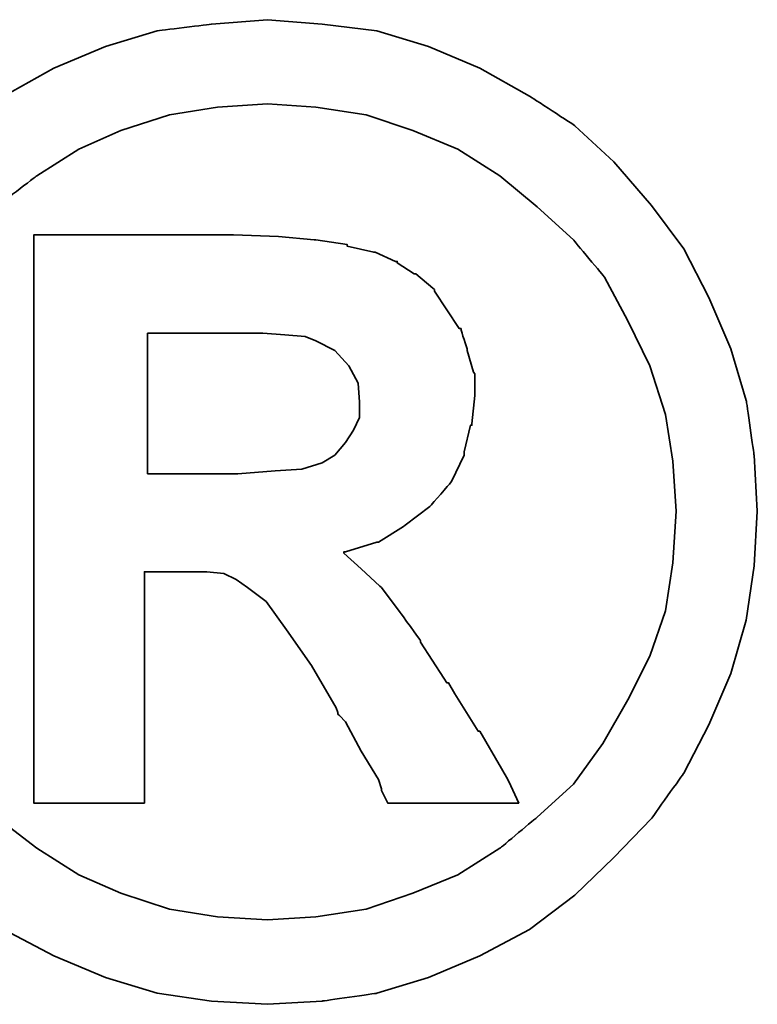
# Model space of a CAD drawing. Header units: millimetres. Extents: x 748 to 1024, y 329 to 423.
# Tile 18 of 47: x 947.382 to 947.577, y 356.226 to 356.487. Entities that reach past the tile are written whole.
import ezdxf

# ---------------------------------------------------------------- set-up
doc = ezdxf.new("R2010")
doc.units = ezdxf.units.MM
doc.header["$LTSCALE"] = 0.15
doc.layers.add('DIM', color=4, linetype='CONTINUOUS')
doc.layers.add('layer 1', color=7, linetype='CONTINUOUS')

# ---------------------------------------------------------------- blocks, each defined once
blk = doc.blocks.new('TBI MOTION logo(完整正式版)')
at = {"layer": 'layer 1', "color": 22, "lineweight": 35}
for points, knots in [([(-91.89366, 20.43624), (-91.89366, 20.43624), (-91.91351, 20.77862), (-91.91351, 20.77862), (-91.91351, 20.77862), (-91.91351, 20.77862), (-91.96114, 21.11206), (-91.96114, 21.11206), (-91.96114, 21.11206), (-91.96114, 21.11206), (-92.05641, 21.42764), (-92.05641, 21.42764), (-92.05641, 21.42764), (-92.05641, 21.42764), (-92.18939, 21.74124), (-92.18939, 21.74124), (-92.18939, 21.74124), (-92.18939, 21.74124), (-92.34222, 22.03697), (-92.34222, 22.03697), (-92.34222, 22.03697), (-92.34222, 22.03697), (-92.5407, 22.30294), (-92.5407, 22.30294), (-92.5407, 22.30294), (-92.5407, 22.30294), (-92.76895, 22.5689), (-92.76895, 22.5689), (-92.76895, 22.5689), (-92.76895, 22.5689), (-93.00713, 22.78921), (-93.00713, 22.78921), (-93.00713, 22.78921), (-93.00713, 22.78921), (-93.285, 22.96982), (-93.285, 22.96982), (-93.285, 22.96982), (-93.285, 22.96982), (-93.58867, 23.14051), (-93.58867, 23.14051), (-93.58867, 23.14051), (-93.58867, 23.14051), (-93.90227, 23.2735), (-93.90227, 23.2735), (-93.90227, 23.2735), (-93.90227, 23.2735), (-94.21785, 23.36877), (-94.21785, 23.36877), (-94.21785, 23.36877), (-94.21785, 23.36877), (-94.55129, 23.40846), (-94.55129, 23.40846), (-94.55129, 23.40846), (-94.55129, 23.40846), (-94.88474, 23.43625), (-94.88474, 23.43625), (-94.88474, 23.43625), (-94.88474, 23.43625), (-95.22612, 23.40846), (-95.22612, 23.40846), (-95.22612, 23.40846), (-95.22612, 23.40846), (-95.55956, 23.36877), (-95.55956, 23.36877), (-95.55956, 23.36877), (-95.55956, 23.36877), (-95.87515, 23.2735), (-95.87515, 23.2735), (-95.87515, 23.2735), (-95.87515, 23.2735), (-96.18973, 23.14051), (-96.18973, 23.14051), (-96.18973, 23.14051), (-96.18973, 23.14051), (-96.4944, 22.96982), (-96.4944, 22.96982), (-96.4944, 22.96982), (-96.4944, 22.96982), (-96.77028, 22.78921), (-96.77028, 22.78921), (-96.77028, 22.78921), (-96.77028, 22.78921), (-97.00846, 22.5689), (-97.00846, 22.5689), (-97.00846, 22.5689), (-97.00846, 22.5689), (-97.23671, 22.30294), (-97.23671, 22.30294), (-97.23671, 22.30294), (-97.23671, 22.30294), (-97.43618, 22.03697), (-97.43618, 22.03697), (-97.43618, 22.03697), (-97.43618, 22.03697), (-97.58901, 21.74124), (-97.58901, 21.74124), (-97.58901, 21.74124), (-97.58901, 21.74124), (-97.72298, 21.42764), (-97.72298, 21.42764), (-97.72298, 21.42764), (-97.72298, 21.42764), (-97.81825, 21.11206), (-97.81825, 21.11206), (-97.81825, 21.11206), (-97.81825, 21.11206), (-97.86589, 20.77862), (-97.86589, 20.77862), (-97.86589, 20.77862), (-97.86589, 20.77862), (-97.88375, 20.43624), (-97.88375, 20.43624), (-97.88375, 20.43624), (-97.88375, 20.43624), (-97.86589, 20.1028), (-97.86589, 20.1028), (-97.86589, 20.1028), (-97.86589, 20.1028), (-97.81825, 19.77035), (-97.81825, 19.77035), (-97.81825, 19.77035), (-97.81825, 19.77035), (-97.72298, 19.44583), (-97.72298, 19.44583), (-97.72298, 19.44583), (-97.72298, 19.44583), (-97.58901, 19.13224), (-97.58901, 19.13224), (-97.58901, 19.13224), (-97.58901, 19.13224), (-97.43618, 18.83749), (-97.43618, 18.83749), (-97.43618, 18.83749), (-97.43618, 18.83749), (-97.23671, 18.55963), (-97.23671, 18.55963), (-97.23671, 18.55963), (-97.23671, 18.55963), (-97.00846, 18.32145), (-97.00846, 18.32145), (-97.00846, 18.32145), (-97.00846, 18.32145), (-96.77028, 18.0932), (-96.77028, 18.0932), (-96.77028, 18.0932), (-96.77028, 18.0932), (-96.4944, 17.88381), (-96.4944, 17.88381), (-96.4944, 17.88381), (-96.4944, 17.88381), (-96.18973, 17.72205), (-96.18973, 17.72205), (-96.18973, 17.72205), (-96.18973, 17.72205), (-95.87515, 17.58906), (-95.87515, 17.58906), (-95.87515, 17.58906), (-95.87515, 17.58906), (-95.55956, 17.4938), (-95.55956, 17.4938), (-95.55956, 17.4938), (-95.55956, 17.4938), (-95.22612, 17.44616), (-95.22612, 17.44616), (-95.22612, 17.44616), (-95.22612, 17.44616), (-94.88474, 17.42631), (-94.88474, 17.42631), (-94.88474, 17.42631), (-94.88474, 17.42631), (-94.55129, 17.44616), (-94.55129, 17.44616), (-94.55129, 17.44616), (-94.55129, 17.44616), (-94.21785, 17.4938), (-94.21785, 17.4938), (-94.21785, 17.4938), (-94.21785, 17.4938), (-93.90227, 17.58906), (-93.90227, 17.58906), (-93.90227, 17.58906), (-93.90227, 17.58906), (-93.58867, 17.72205), (-93.58867, 17.72205), (-93.58867, 17.72205), (-93.58867, 17.72205), (-93.285, 17.88381), (-93.285, 17.88381), (-93.285, 17.88381), (-93.285, 17.88381), (-93.00713, 18.0932), (-93.00713, 18.0932), (-93.00713, 18.0932), (-93.00713, 18.0932), (-92.76895, 18.32145), (-92.76895, 18.32145), (-92.76895, 18.32145), (-92.76895, 18.32145), (-92.5407, 18.55963), (-92.5407, 18.55963), (-92.5407, 18.55963), (-92.5407, 18.55963), (-92.34222, 18.83749), (-92.34222, 18.83749), (-92.34222, 18.83749), (-92.34222, 18.83749), (-92.18939, 19.13224), (-92.18939, 19.13224), (-92.18939, 19.13224), (-92.18939, 19.13224), (-92.05641, 19.44583), (-92.05641, 19.44583), (-92.05641, 19.44583), (-92.05641, 19.44583), (-91.96114, 19.77035), (-91.96114, 19.77035), (-91.96114, 19.77035), (-91.96114, 19.77035), (-91.91351, 20.1028), (-91.91351, 20.1028), (-91.91351, 20.1028), (-91.91351, 20.1028), (-91.89366, 20.43624), (-91.89366, 20.43624)], [0, 0, 0, 0, 0.0178571, 0.0178571, 0.0178571, 0.0178572, 0.0357143, 0.0357143, 0.0357143, 0.0357143, 0.0535714, 0.0535714, 0.0535714, 0.0535714, 0.0714286, 0.0714286, 0.0714286, 0.0714286, 0.0892857, 0.0892857, 0.0892857, 0.0892857, 0.1071429, 0.1071429, 0.1071429, 0.1071429, 0.125, 0.125, 0.125, 0.125, 0.1428571, 0.1428571, 0.1428571, 0.1428572, 0.1607143, 0.1607143, 0.1607143, 0.1607143, 0.1785714, 0.1785714, 0.1785714, 0.1785714, 0.1964286, 0.1964286, 0.1964286, 0.1964286, 0.2142857, 0.2142857, 0.2142857, 0.2142857, 0.2321429, 0.2321429, 0.2321429, 0.2321429, 0.25, 0.25, 0.25, 0.25, 0.2678571, 0.2678571, 0.2678571, 0.2678572, 0.2857143, 0.2857143, 0.2857143, 0.2857143, 0.3035714, 0.3035714, 0.3035714, 0.3035714, 0.3214286, 0.3214286, 0.3214286, 0.3214286, 0.3392857, 0.3392857, 0.3392857, 0.3392857, 0.3571429, 0.3571429, 0.3571429, 0.3571429, 0.375, 0.375, 0.375, 0.375, 0.3928571, 0.3928571, 0.3928571, 0.3928572, 0.4107143, 0.4107143, 0.4107143, 0.4107143, 0.4285714, 0.4285714, 0.4285714, 0.4285714, 0.4464286, 0.4464286, 0.4464286, 0.4464286, 0.4642857, 0.4642857, 0.4642857, 0.4642857, 0.4821429, 0.4821429, 0.4821429, 0.4821429, 0.5, 0.5, 0.5, 0.5, 0.5178571, 0.5178571, 0.5178571, 0.5178572, 0.5357143, 0.5357143, 0.5357143, 0.5357143, 0.5535714, 0.5535714, 0.5535714, 0.5535714, 0.5714286, 0.5714286, 0.5714286, 0.5714286, 0.5892857, 0.5892857, 0.5892857, 0.5892857, 0.6071429, 0.6071429, 0.6071429, 0.6071429, 0.625, 0.625, 0.625, 0.625, 0.6428571, 0.6428571, 0.6428571, 0.6428572, 0.6607143, 0.6607143, 0.6607143, 0.6607143, 0.6785714, 0.6785714, 0.6785714, 0.6785714, 0.6964286, 0.6964286, 0.6964286, 0.6964286, 0.7142857, 0.7142857, 0.7142857, 0.7142857, 0.7321429, 0.7321429, 0.7321429, 0.7321429, 0.75, 0.75, 0.75, 0.75, 0.7678571, 0.7678571, 0.7678571, 0.7678572, 0.7857143, 0.7857143, 0.7857143, 0.7857143, 0.8035714, 0.8035714, 0.8035714, 0.8035714, 0.8214286, 0.8214286, 0.8214286, 0.8214286, 0.8392857, 0.8392857, 0.8392857, 0.8392857, 0.8571429, 0.8571429, 0.8571429, 0.8571429, 0.875, 0.875, 0.875, 0.875, 0.8928571, 0.8928571, 0.8928571, 0.8928572, 0.9107143, 0.9107143, 0.9107143, 0.9107143, 0.9285714, 0.9285714, 0.9285714, 0.9285714, 0.9464286, 0.9464286, 0.9464286, 0.9464286, 0.9642857, 0.9642857, 0.9642857, 0.9642857, 0.9821429, 0.9821429, 0.9821429, 0.9821429, 1, 1, 1, 1]), ([(-92.38986, 20.43624), (-92.38986, 20.43624), (-92.40871, 20.74091), (-92.40871, 20.74091), (-92.40871, 20.74091), (-92.40871, 20.74091), (-92.45536, 21.02672), (-92.45536, 21.02672), (-92.45536, 21.02672), (-92.45536, 21.02672), (-92.55063, 21.32245), (-92.55063, 21.32245), (-92.55063, 21.32245), (-92.55063, 21.32245), (-92.68361, 21.59833), (-92.68361, 21.59833), (-92.68361, 21.59833), (-92.68361, 21.59833), (-92.82651, 21.86429), (-92.82651, 21.86429), (-92.82651, 21.86429), (-92.82651, 21.86429), (-93.01705, 22.09255), (-93.01705, 22.09255), (-93.01705, 22.09255), (-93.01705, 22.09255), (-93.23736, 22.29301), (-93.23736, 22.29301), (-93.23736, 22.29301), (-93.23736, 22.29301), (-93.46561, 22.48355), (-93.46561, 22.48355), (-93.46561, 22.48355), (-93.46561, 22.48355), (-93.72165, 22.6463), (-93.72165, 22.6463), (-93.72165, 22.6463), (-93.72165, 22.6463), (-93.99754, 22.75944), (-93.99754, 22.75944), (-93.99754, 22.75944), (-93.99754, 22.75944), (-94.28335, 22.85471), (-94.28335, 22.85471), (-94.28335, 22.85471), (-94.28335, 22.85471), (-94.589, 22.90234), (-94.589, 22.90234), (-94.589, 22.90234), (-94.589, 22.90234), (-94.88474, 22.92219), (-94.88474, 22.92219), (-94.88474, 22.92219), (-94.88474, 22.92219), (-95.1894, 22.90234), (-95.1894, 22.90234), (-95.1894, 22.90234), (-95.1894, 22.90234), (-95.48315, 22.85471), (-95.48315, 22.85471), (-95.48315, 22.85471), (-95.48315, 22.85471), (-95.77988, 22.75944), (-95.77988, 22.75944), (-95.77988, 22.75944), (-95.77988, 22.75944), (-96.03691, 22.6463), (-96.03691, 22.6463), (-96.03691, 22.6463), (-96.03691, 22.6463), (-96.29394, 22.48355), (-96.29394, 22.48355), (-96.29394, 22.48355), (-96.29394, 22.48355), (-96.54203, 22.29301), (-96.54203, 22.29301), (-96.54203, 22.29301), (-96.54203, 22.29301), (-96.75937, 22.09255), (-96.75937, 22.09255), (-96.75937, 22.09255), (-96.75937, 22.09255), (-96.9509, 21.86429), (-96.9509, 21.86429), (-96.9509, 21.86429), (-96.9509, 21.86429), (-97.0938, 21.59833), (-97.0938, 21.59833), (-97.0938, 21.59833), (-97.0938, 21.59833), (-97.21686, 21.32245), (-97.21686, 21.32245), (-97.21686, 21.32245), (-97.21686, 21.32245), (-97.32206, 21.02672), (-97.32206, 21.02672), (-97.32206, 21.02672), (-97.32206, 21.02672), (-97.36076, 20.74091), (-97.36076, 20.74091), (-97.36076, 20.74091), (-97.36076, 20.74091), (-97.37961, 20.43624), (-97.37961, 20.43624), (-97.37961, 20.43624), (-97.37961, 20.43624), (-97.36076, 20.12165), (-97.36076, 20.12165), (-97.36076, 20.12165), (-97.36076, 20.12165), (-97.32206, 19.82791), (-97.32206, 19.82791), (-97.32206, 19.82791), (-97.32206, 19.82791), (-97.21686, 19.55102), (-97.21686, 19.55102), (-97.21686, 19.55102), (-97.21686, 19.55102), (-97.0938, 19.28407), (-97.0938, 19.28407), (-97.0938, 19.28407), (-97.0938, 19.28407), (-96.94098, 19.01811), (-96.94098, 19.01811), (-96.94098, 19.01811), (-96.94098, 19.01811), (-96.75937, 18.77001), (-96.75937, 18.77001), (-96.75937, 18.77001), (-96.75937, 18.77001), (-96.54203, 18.56955), (-96.54203, 18.56955), (-96.54203, 18.56955), (-96.54203, 18.56955), (-96.29394, 18.37901), (-96.29394, 18.37901), (-96.29394, 18.37901), (-96.29394, 18.37901), (-96.03691, 18.21725), (-96.03691, 18.21725), (-96.03691, 18.21725), (-96.03691, 18.21725), (-95.77988, 18.10412), (-95.77988, 18.10412), (-95.77988, 18.10412), (-95.77988, 18.10412), (-95.48315, 18.00786), (-95.48315, 18.00786), (-95.48315, 18.00786), (-95.48315, 18.00786), (-95.1894, 17.96022), (-95.1894, 17.96022), (-95.1894, 17.96022), (-95.1894, 17.96022), (-94.88474, 17.94137), (-94.88474, 17.94137), (-94.88474, 17.94137), (-94.88474, 17.94137), (-94.589, 17.96022), (-94.589, 17.96022), (-94.589, 17.96022), (-94.589, 17.96022), (-94.28335, 18.00786), (-94.28335, 18.00786), (-94.28335, 18.00786), (-94.28335, 18.00786), (-93.99754, 18.10412), (-93.99754, 18.10412), (-93.99754, 18.10412), (-93.99754, 18.10412), (-93.72165, 18.21725), (-93.72165, 18.21725), (-93.72165, 18.21725), (-93.72165, 18.21725), (-93.46561, 18.37901), (-93.46561, 18.37901), (-93.46561, 18.37901), (-93.46561, 18.37901), (-93.23736, 18.56955), (-93.23736, 18.56955), (-93.23736, 18.56955), (-93.23736, 18.56955), (-93.01705, 18.77001), (-93.01705, 18.77001), (-93.01705, 18.77001), (-93.01705, 18.77001), (-92.83644, 19.01811), (-92.83644, 19.01811), (-92.83644, 19.01811), (-92.83644, 19.01811), (-92.68361, 19.28407), (-92.68361, 19.28407), (-92.68361, 19.28407), (-92.68361, 19.28407), (-92.55063, 19.55102), (-92.55063, 19.55102), (-92.55063, 19.55102), (-92.55063, 19.55102), (-92.45536, 19.82791), (-92.45536, 19.82791), (-92.45536, 19.82791), (-92.45536, 19.82791), (-92.40871, 20.12165), (-92.40871, 20.12165), (-92.40871, 20.12165), (-92.40871, 20.12165), (-92.38986, 20.43624), (-92.38986, 20.43624)], [0, 0, 0, 0, 0.0192308, 0.0192308, 0.0192308, 0.0192308, 0.0384615, 0.0384615, 0.0384615, 0.0384615, 0.0576923, 0.0576923, 0.0576923, 0.0576923, 0.0769231, 0.0769231, 0.0769231, 0.0769231, 0.0961538, 0.0961538, 0.0961538, 0.0961539, 0.1153846, 0.1153846, 0.1153846, 0.1153846, 0.1346154, 0.1346154, 0.1346154, 0.1346154, 0.1538462, 0.1538462, 0.1538462, 0.1538462, 0.1730769, 0.1730769, 0.1730769, 0.1730769, 0.1923077, 0.1923077, 0.1923077, 0.1923077, 0.2115385, 0.2115385, 0.2115385, 0.2115385, 0.2307692, 0.2307692, 0.2307692, 0.2307692, 0.25, 0.25, 0.25, 0.25, 0.2692308, 0.2692308, 0.2692308, 0.2692308, 0.2884615, 0.2884615, 0.2884615, 0.2884615, 0.3076923, 0.3076923, 0.3076923, 0.3076923, 0.3269231, 0.3269231, 0.3269231, 0.3269231, 0.3461538, 0.3461538, 0.3461538, 0.3461539, 0.3653846, 0.3653846, 0.3653846, 0.3653846, 0.3846154, 0.3846154, 0.3846154, 0.3846154, 0.4038462, 0.4038462, 0.4038462, 0.4038462, 0.4230769, 0.4230769, 0.4230769, 0.4230769, 0.4423077, 0.4423077, 0.4423077, 0.4423077, 0.4615385, 0.4615385, 0.4615385, 0.4615385, 0.4807692, 0.4807692, 0.4807692, 0.4807692, 0.5, 0.5, 0.5, 0.5, 0.5192308, 0.5192308, 0.5192308, 0.5192308, 0.5384615, 0.5384615, 0.5384615, 0.5384615, 0.5576923, 0.5576923, 0.5576923, 0.5576923, 0.5769231, 0.5769231, 0.5769231, 0.5769231, 0.5961538, 0.5961538, 0.5961538, 0.5961539, 0.6153846, 0.6153846, 0.6153846, 0.6153846, 0.6346154, 0.6346154, 0.6346154, 0.6346154, 0.6538462, 0.6538462, 0.6538462, 0.6538462, 0.6730769, 0.6730769, 0.6730769, 0.6730769, 0.6923077, 0.6923077, 0.6923077, 0.6923077, 0.7115385, 0.7115385, 0.7115385, 0.7115385, 0.7307692, 0.7307692, 0.7307692, 0.7307692, 0.75, 0.75, 0.75, 0.75, 0.7692308, 0.7692308, 0.7692308, 0.7692308, 0.7884615, 0.7884615, 0.7884615, 0.7884615, 0.8076923, 0.8076923, 0.8076923, 0.8076923, 0.8269231, 0.8269231, 0.8269231, 0.8269231, 0.8461538, 0.8461538, 0.8461538, 0.8461539, 0.8653846, 0.8653846, 0.8653846, 0.8653846, 0.8846154, 0.8846154, 0.8846154, 0.8846154, 0.9038462, 0.9038462, 0.9038462, 0.9038462, 0.9230769, 0.9230769, 0.9230769, 0.9230769, 0.9423077, 0.9423077, 0.9423077, 0.9423077, 0.9615385, 0.9615385, 0.9615385, 0.9615385, 0.9807692, 0.9807692, 0.9807692, 0.9807692, 1, 1, 1, 1]), ([(-96.31279, 18.7323), (-96.31279, 18.7323), (-96.31279, 18.77001), (-96.31279, 18.77001), (-96.31279, 18.77001), (-96.31279, 18.77001), (-96.31279, 18.87422), (-96.31279, 18.87422), (-96.31279, 18.87422), (-96.31279, 18.87422), (-96.31279, 19.04689), (-96.31279, 19.04689), (-96.31279, 19.04689), (-96.31279, 19.04689), (-96.31279, 19.25529), (-96.31279, 19.25529), (-96.31279, 19.25529), (-96.31279, 19.25529), (-96.31279, 19.5024), (-96.31279, 19.5024), (-96.31279, 19.5024), (-96.31279, 19.5024), (-96.31279, 19.77035), (-96.31279, 19.77035), (-96.31279, 19.77035), (-96.31279, 19.77035), (-96.31279, 20.37868), (-96.31279, 20.37868), (-96.31279, 20.37868), (-96.31279, 20.37868), (-96.31279, 20.98801), (-96.31279, 20.98801), (-96.31279, 20.98801), (-96.31279, 20.98801), (-96.31279, 21.27482), (-96.31279, 21.27482), (-96.31279, 21.27482), (-96.31279, 21.27482), (-96.31279, 21.52291), (-96.31279, 21.52291), (-96.31279, 21.52291), (-96.31279, 21.52291), (-96.31279, 21.75017), (-96.31279, 21.75017), (-96.31279, 21.75017), (-96.31279, 21.75017), (-96.31279, 21.90399), (-96.31279, 21.90399), (-96.31279, 21.90399), (-96.31279, 21.90399), (-96.31279, 22.0072), (-96.31279, 22.0072), (-96.31279, 22.0072), (-96.31279, 22.0072), (-96.31279, 22.04689), (-96.31279, 22.04689), (-96.31279, 22.04689), (-96.31279, 22.04689), (-96.31279, 22.12232), (-96.31279, 22.12232), (-96.31279, 22.12232), (-96.31279, 22.12232), (-96.2463, 22.12232), (-96.2463, 22.12232), (-96.2463, 22.12232), (-96.2463, 22.12232), (-96.22645, 22.12232), (-96.22645, 22.12232), (-96.22645, 22.12232), (-96.22645, 22.12232), (-96.18973, 22.12232), (-96.18973, 22.12232), (-96.18973, 22.12232), (-96.18973, 22.12232), (-96.05576, 22.12232), (-96.05576, 22.12232), (-96.05576, 22.12232), (-96.05576, 22.12232), (-95.87515, 22.12232), (-95.87515, 22.12232), (-95.87515, 22.12232), (-95.87515, 22.12232), (-95.66476, 22.12232), (-95.66476, 22.12232), (-95.66476, 22.12232), (-95.66476, 22.12232), (-95.44643, 22.12232), (-95.44643, 22.12232), (-95.44643, 22.12232), (-95.44643, 22.12232), (-95.27375, 22.12232), (-95.27375, 22.12232), (-95.27375, 22.12232), (-95.27375, 22.12232), (-95.15963, 22.12232), (-95.15963, 22.12232), (-95.15963, 22.12232), (-95.15963, 22.12232), (-95.12291, 22.12232), (-95.12291, 22.12232), (-95.12291, 22.12232), (-95.12291, 22.12232), (-95.10306, 22.12232), (-95.10306, 22.12232), (-95.10306, 22.12232), (-95.10306, 22.12232), (-95.09314, 22.12232), (-95.09314, 22.12232), (-95.09314, 22.12232), (-95.09314, 22.12232), (-94.81725, 22.1124), (-94.81725, 22.1124), (-94.81725, 22.1124), (-94.81725, 22.1124), (-94.59893, 22.09255), (-94.59893, 22.09255), (-94.59893, 22.09255), (-94.59893, 22.09255), (-94.589, 22.09255), (-94.589, 22.09255), (-94.589, 22.09255), (-94.589, 22.09255), (-94.39846, 22.06476), (-94.39846, 22.06476), (-94.39846, 22.06476), (-94.39846, 22.06476), (-94.39846, 22.05483), (-94.39846, 22.05483), (-94.39846, 22.05483), (-94.39846, 22.05483), (-94.23571, 22.01713), (-94.23571, 22.01713), (-94.23571, 22.01713), (-94.23571, 22.01713), (-94.22777, 22.01713), (-94.22777, 22.01713), (-94.22777, 22.01713), (-94.22777, 22.01713), (-94.10273, 21.96056), (-94.10273, 21.96056), (-94.10273, 21.96056), (-94.10273, 21.96056), (-94.09281, 21.96056), (-94.09281, 21.96056), (-94.09281, 21.96056), (-94.09281, 21.96056), (-94.09281, 21.95162), (-94.09281, 21.95162), (-94.09281, 21.95162), (-94.09281, 21.95162), (-93.9896, 21.88415), (-93.9896, 21.88415), (-93.9896, 21.88415), (-93.9896, 21.88415), (-93.97868, 21.88415), (-93.97868, 21.88415), (-93.97868, 21.88415), (-93.97868, 21.88415), (-93.87448, 21.79781), (-93.87448, 21.79781), (-93.87448, 21.79781), (-93.87448, 21.79781), (-93.86456, 21.78888), (-93.86456, 21.78888), (-93.86456, 21.78888), (-93.86456, 21.78888), (-93.86456, 21.77895), (-93.86456, 21.77895), (-93.86456, 21.77895), (-93.86456, 21.77895), (-93.78913, 21.66483), (-93.78913, 21.66483), (-93.78913, 21.66483), (-93.78913, 21.66483), (-93.71371, 21.5507), (-93.71371, 21.5507), (-93.71371, 21.5507), (-93.71371, 21.5507), (-93.7028, 21.5507), (-93.7028, 21.5507), (-93.7028, 21.5507), (-93.7028, 21.5507), (-93.7028, 21.54078), (-93.7028, 21.54078), (-93.7028, 21.54078), (-93.7028, 21.54078), (-93.66608, 21.42764), (-93.66608, 21.42764), (-93.66608, 21.42764), (-93.66608, 21.42764), (-93.66608, 21.41772), (-93.66608, 21.41772), (-93.66608, 21.41772), (-93.66608, 21.41772), (-93.62638, 21.28474), (-93.62638, 21.28474), (-93.62638, 21.28474), (-93.62638, 21.28474), (-93.61844, 21.27482), (-93.61844, 21.27482), (-93.61844, 21.27482), (-93.61844, 21.27482), (-93.61844, 21.14977), (-93.61844, 21.14977), (-93.61844, 21.14977), (-93.61844, 21.14977), (-93.61844, 21.14183), (-93.61844, 21.14183), (-93.61844, 21.14183), (-93.61844, 21.14183), (-93.6363, 20.96915), (-93.6363, 20.96915), (-93.6363, 20.96915), (-93.6363, 20.96915), (-93.6363, 20.96122), (-93.6363, 20.96122), (-93.6363, 20.96122), (-93.6363, 20.96122), (-93.64623, 20.96122), (-93.64623, 20.96122), (-93.64623, 20.96122), (-93.64623, 20.96122), (-93.68493, 20.79847), (-93.68493, 20.79847), (-93.68493, 20.79847), (-93.68493, 20.79847), (-93.68493, 20.78854), (-93.68493, 20.78854), (-93.68493, 20.78854), (-93.68493, 20.78854), (-93.68493, 20.77862), (-93.68493, 20.77862), (-93.68493, 20.77862), (-93.68493, 20.77862), (-93.76135, 20.61785), (-93.76135, 20.61785), (-93.76135, 20.61785), (-93.76135, 20.61785), (-93.76929, 20.60693), (-93.76929, 20.60693), (-93.76929, 20.60693), (-93.76929, 20.60693), (-93.8844, 20.47495), (-93.8844, 20.47495), (-93.8844, 20.47495), (-93.8844, 20.47495), (-93.89433, 20.46502), (-93.89433, 20.46502), (-93.89433, 20.46502), (-93.89433, 20.46502), (-94.04517, 20.34991), (-94.04517, 20.34991), (-94.04517, 20.34991), (-94.04517, 20.34991), (-94.05509, 20.34197), (-94.05509, 20.34197), (-94.05509, 20.34197), (-94.05509, 20.34197), (-94.20792, 20.2467), (-94.20792, 20.2467), (-94.20792, 20.2467), (-94.20792, 20.2467), (-94.21785, 20.2467), (-94.21785, 20.2467), (-94.21785, 20.2467), (-94.21785, 20.2467), (-94.40839, 20.18913), (-94.40839, 20.18913), (-94.40839, 20.18913), (-94.40839, 20.18913), (-94.41831, 20.18913), (-94.41831, 20.18913), (-94.41831, 20.18913), (-94.41831, 20.18913), (-94.41831, 20.17921), (-94.41831, 20.17921), (-94.41831, 20.17921), (-94.41831, 20.17921), (-94.31312, 20.08394), (-94.31312, 20.08394), (-94.31312, 20.08394), (-94.31312, 20.08394), (-94.198, 19.97875), (-94.198, 19.97875), (-94.198, 19.97875), (-94.198, 19.97875), (-94.18907, 19.97081), (-94.18907, 19.97081), (-94.18907, 19.97081), (-94.18907, 19.97081), (-94.07494, 19.81798), (-94.07494, 19.81798), (-94.07494, 19.81798), (-94.07494, 19.81798), (-93.9499, 19.6453), (-93.9499, 19.6453), (-93.9499, 19.6453), (-93.9499, 19.6453), (-93.9499, 19.63736), (-93.9499, 19.63736), (-93.9499, 19.63736), (-93.9499, 19.63736), (-93.80799, 19.41705), (-93.80799, 19.41705), (-93.80799, 19.41705), (-93.80799, 19.41705), (-93.78913, 19.38828), (-93.78913, 19.38828), (-93.78913, 19.38828), (-93.78913, 19.38828), (-93.77921, 19.38828), (-93.77921, 19.38828), (-93.77921, 19.38828), (-93.77921, 19.38828), (-93.7415, 19.32178), (-93.7415, 19.32178), (-93.7415, 19.32178), (-93.7415, 19.32178), (-93.59859, 19.09353), (-93.59859, 19.09353), (-93.59859, 19.09353), (-93.59859, 19.09353), (-93.58867, 19.09353), (-93.58867, 19.09353), (-93.58867, 19.09353), (-93.58867, 19.09353), (-93.45569, 18.86528), (-93.45569, 18.86528), (-93.45569, 18.86528), (-93.45569, 18.86528), (-93.41798, 18.7978), (-93.41798, 18.7978), (-93.41798, 18.7978), (-93.41798, 18.7978), (-93.39813, 18.76009), (-93.39813, 18.76009), (-93.39813, 18.76009), (-93.39813, 18.76009), (-93.3505, 18.6549), (-93.3505, 18.6549), (-93.3505, 18.6549), (-93.3505, 18.6549), (-93.45569, 18.6549), (-93.45569, 18.6549), (-93.45569, 18.6549), (-93.45569, 18.6549), (-93.47454, 18.6549), (-93.47454, 18.6549), (-93.47454, 18.6549), (-93.47454, 18.6549), (-93.56088, 18.6549), (-93.56088, 18.6549), (-93.56088, 18.6549), (-93.56088, 18.6549), (-93.78913, 18.6549), (-93.78913, 18.6549), (-93.78913, 18.6549), (-93.78913, 18.6549), (-94.01738, 18.6549), (-94.01738, 18.6549), (-94.01738, 18.6549), (-94.01738, 18.6549), (-94.09281, 18.6549), (-94.09281, 18.6549), (-94.09281, 18.6549), (-94.09281, 18.6549), (-94.11265, 18.6549), (-94.11265, 18.6549), (-94.11265, 18.6549), (-94.11265, 18.6549), (-94.15036, 18.6549), (-94.15036, 18.6549), (-94.15036, 18.6549), (-94.15036, 18.6549), (-94.17021, 18.69459), (-94.17021, 18.69459), (-94.17021, 18.69459), (-94.17021, 18.69459), (-94.18907, 18.7323), (-94.18907, 18.7323), (-94.18907, 18.7323), (-94.18907, 18.7323), (-94.18907, 18.74223), (-94.18907, 18.74223), (-94.18907, 18.74223), (-94.18907, 18.74223), (-94.20792, 18.7978), (-94.20792, 18.7978), (-94.20792, 18.7978), (-94.20792, 18.7978), (-94.31312, 18.97048), (-94.31312, 18.97048), (-94.31312, 18.97048), (-94.31312, 18.97048), (-94.40839, 19.1501), (-94.40839, 19.1501), (-94.40839, 19.1501), (-94.40839, 19.1501), (-94.4461, 19.1888), (-94.4461, 19.1888), (-94.4461, 19.1888), (-94.4461, 19.1888), (-94.45602, 19.19873), (-94.45602, 19.19873), (-94.45602, 19.19873), (-94.45602, 19.19873), (-94.45602, 19.20766), (-94.45602, 19.20766), (-94.45602, 19.20766), (-94.45602, 19.20766), (-94.46595, 19.23644), (-94.46595, 19.23644), (-94.46595, 19.23644), (-94.46595, 19.23644), (-94.61679, 19.49347), (-94.61679, 19.49347), (-94.61679, 19.49347), (-94.61679, 19.49347), (-94.76962, 19.7118), (-94.76962, 19.7118), (-94.76962, 19.7118), (-94.76962, 19.7118), (-94.89268, 19.88447), (-94.89268, 19.88447), (-94.89268, 19.88447), (-94.89268, 19.88447), (-95.00779, 19.97081), (-95.00779, 19.97081), (-95.00779, 19.97081), (-95.00779, 19.97081), (-95.07528, 20.01845), (-95.07528, 20.01845), (-95.07528, 20.01845), (-95.07528, 20.01845), (-95.1507, 20.05616), (-95.1507, 20.05616), (-95.1507, 20.05616), (-95.1507, 20.05616), (-95.2549, 20.06608), (-95.2549, 20.06608), (-95.2549, 20.06608), (-95.2549, 20.06608), (-95.38887, 20.06608), (-95.38887, 20.06608), (-95.38887, 20.06608), (-95.38887, 20.06608), (-95.40872, 20.06608), (-95.40872, 20.06608), (-95.40872, 20.06608), (-95.40872, 20.06608), (-95.42658, 20.06608), (-95.42658, 20.06608), (-95.42658, 20.06608), (-95.42658, 20.06608), (-95.5417, 20.06608), (-95.5417, 20.06608), (-95.5417, 20.06608), (-95.5417, 20.06608), (-95.63697, 20.06608), (-95.63697, 20.06608), (-95.63697, 20.06608), (-95.63697, 20.06608), (-95.63697, 19.99761), (-95.63697, 19.99761), (-95.63697, 19.99761), (-95.63697, 19.99761), (-95.63697, 19.92318), (-95.63697, 19.92318), (-95.63697, 19.92318), (-95.63697, 19.92318), (-95.63697, 19.69294), (-95.63697, 19.69294), (-95.63697, 19.69294), (-95.63697, 19.69294), (-95.63697, 19.44583), (-95.63697, 19.44583), (-95.63697, 19.44583), (-95.63697, 19.44583), (-95.63697, 19.17888), (-95.63697, 19.17888), (-95.63697, 19.17888), (-95.63697, 19.17888), (-95.63697, 18.96055), (-95.63697, 18.96055), (-95.63697, 18.96055), (-95.63697, 18.96055), (-95.63697, 18.87422), (-95.63697, 18.87422), (-95.63697, 18.87422), (-95.63697, 18.87422), (-95.63697, 18.80773), (-95.63697, 18.80773), (-95.63697, 18.80773), (-95.63697, 18.80773), (-95.63697, 18.75017), (-95.63697, 18.75017), (-95.63697, 18.75017), (-95.63697, 18.75017), (-95.63697, 18.7323), (-95.63697, 18.7323), (-95.63697, 18.7323), (-95.63697, 18.7323), (-95.63697, 18.6549), (-95.63697, 18.6549), (-95.63697, 18.6549), (-95.63697, 18.6549), (-95.70247, 18.6549), (-95.70247, 18.6549), (-95.70247, 18.6549), (-95.70247, 18.6549), (-95.72232, 18.6549), (-95.72232, 18.6549), (-95.72232, 18.6549), (-95.72232, 18.6549), (-95.77988, 18.6549), (-95.77988, 18.6549), (-95.77988, 18.6549), (-95.77988, 18.6549), (-95.97835, 18.6549), (-95.97835, 18.6549), (-95.97835, 18.6549), (-95.97835, 18.6549), (-96.15103, 18.6549), (-96.15103, 18.6549), (-96.15103, 18.6549), (-96.15103, 18.6549), (-96.2076, 18.6549), (-96.2076, 18.6549), (-96.2076, 18.6549), (-96.2076, 18.6549), (-96.2463, 18.6549), (-96.2463, 18.6549), (-96.2463, 18.6549), (-96.2463, 18.6549), (-96.31279, 18.6549), (-96.31279, 18.6549), (-96.31279, 18.6549), (-96.31279, 18.6549), (-96.31279, 18.7323), (-96.31279, 18.7323)], [0, 0, 0, 0, 0.0074074, 0.0074074, 0.0074074, 0.0074074, 0.0148148, 0.0148148, 0.0148148, 0.0148148, 0.0222222, 0.0222222, 0.0222222, 0.0222222, 0.0296296, 0.0296296, 0.0296296, 0.0296296, 0.037037, 0.037037, 0.037037, 0.037037, 0.0444444, 0.0444444, 0.0444444, 0.0444445, 0.0518519, 0.0518519, 0.0518519, 0.0518519, 0.0592593, 0.0592593, 0.0592593, 0.0592593, 0.0666667, 0.0666667, 0.0666667, 0.0666667, 0.0740741, 0.0740741, 0.0740741, 0.0740741, 0.0814815, 0.0814815, 0.0814815, 0.0814815, 0.0888889, 0.0888889, 0.0888889, 0.0888889, 0.0962963, 0.0962963, 0.0962963, 0.0962963, 0.1037037, 0.1037037, 0.1037037, 0.1037037, 0.1111111, 0.1111111, 0.1111111, 0.1111111, 0.1185185, 0.1185185, 0.1185185, 0.1185185, 0.1259259, 0.1259259, 0.1259259, 0.1259259, 0.1333333, 0.1333333, 0.1333333, 0.1333333, 0.1407407, 0.1407407, 0.1407407, 0.1407408, 0.1481481, 0.1481481, 0.1481481, 0.1481482, 0.1555556, 0.1555556, 0.1555556, 0.1555556, 0.162963, 0.162963, 0.162963, 0.162963, 0.1703704, 0.1703704, 0.1703704, 0.1703704, 0.1777778, 0.1777778, 0.1777778, 0.1777778, 0.1851852, 0.1851852, 0.1851852, 0.1851852, 0.1925926, 0.1925926, 0.1925926, 0.1925926, 0.2, 0.2, 0.2, 0.2, 0.2074074, 0.2074074, 0.2074074, 0.2074074, 0.2148148, 0.2148148, 0.2148148, 0.2148148, 0.2222222, 0.2222222, 0.2222222, 0.2222222, 0.2296296, 0.2296296, 0.2296296, 0.2296296, 0.237037, 0.237037, 0.237037, 0.237037, 0.2444444, 0.2444444, 0.2444444, 0.2444445, 0.2518519, 0.2518519, 0.2518519, 0.2518519, 0.2592593, 0.2592593, 0.2592593, 0.2592593, 0.2666667, 0.2666667, 0.2666667, 0.2666667, 0.2740741, 0.2740741, 0.2740741, 0.2740741, 0.2814815, 0.2814815, 0.2814815, 0.2814815, 0.2888889, 0.2888889, 0.2888889, 0.2888889, 0.2962963, 0.2962963, 0.2962963, 0.2962963, 0.3037037, 0.3037037, 0.3037037, 0.3037037, 0.3111111, 0.3111111, 0.3111111, 0.3111111, 0.3185185, 0.3185185, 0.3185185, 0.3185185, 0.3259259, 0.3259259, 0.3259259, 0.3259259, 0.3333333, 0.3333333, 0.3333333, 0.3333333, 0.3407407, 0.3407407, 0.3407407, 0.3407408, 0.3481481, 0.3481481, 0.3481481, 0.3481482, 0.3555556, 0.3555556, 0.3555556, 0.3555556, 0.362963, 0.362963, 0.362963, 0.362963, 0.3703704, 0.3703704, 0.3703704, 0.3703704, 0.3777778, 0.3777778, 0.3777778, 0.3777778, 0.3851852, 0.3851852, 0.3851852, 0.3851852, 0.3925926, 0.3925926, 0.3925926, 0.3925926, 0.4, 0.4, 0.4, 0.4, 0.4074074, 0.4074074, 0.4074074, 0.4074074, 0.4148148, 0.4148148, 0.4148148, 0.4148148, 0.4222222, 0.4222222, 0.4222222, 0.4222222, 0.4296296, 0.4296296, 0.4296296, 0.4296296, 0.437037, 0.437037, 0.437037, 0.437037, 0.4444444, 0.4444444, 0.4444444, 0.4444445, 0.4518519, 0.4518519, 0.4518519, 0.4518519, 0.4592593, 0.4592593, 0.4592593, 0.4592593, 0.4666667, 0.4666667, 0.4666667, 0.4666667, 0.4740741, 0.4740741, 0.4740741, 0.4740741, 0.4814815, 0.4814815, 0.4814815, 0.4814815, 0.4888889, 0.4888889, 0.4888889, 0.4888889, 0.4962963, 0.4962963, 0.4962963, 0.4962963, 0.5037037, 0.5037037, 0.5037037, 0.5037037, 0.5111111, 0.5111111, 0.5111111, 0.5111111, 0.5185185, 0.5185185, 0.5185185, 0.5185185, 0.5259259, 0.5259259, 0.5259259, 0.5259259, 0.5333333, 0.5333333, 0.5333333, 0.5333333, 0.5407407, 0.5407407, 0.5407407, 0.5407408, 0.5481481, 0.5481481, 0.5481481, 0.5481482, 0.5555556, 0.5555556, 0.5555556, 0.5555556, 0.562963, 0.562963, 0.562963, 0.562963, 0.5703704, 0.5703704, 0.5703704, 0.5703704, 0.5777778, 0.5777778, 0.5777778, 0.5777778, 0.5851852, 0.5851852, 0.5851852, 0.5851852, 0.5925926, 0.5925926, 0.5925926, 0.5925926, 0.6, 0.6, 0.6, 0.6, 0.6074074, 0.6074074, 0.6074074, 0.6074074, 0.6148148, 0.6148148, 0.6148148, 0.6148148, 0.6222222, 0.6222222, 0.6222222, 0.6222222, 0.6296296, 0.6296296, 0.6296296, 0.6296296, 0.637037, 0.637037, 0.637037, 0.637037, 0.6444444, 0.6444444, 0.6444444, 0.6444445, 0.6518519, 0.6518519, 0.6518519, 0.6518519, 0.6592593, 0.6592593, 0.6592593, 0.6592593, 0.6666667, 0.6666667, 0.6666667, 0.6666667, 0.6740741, 0.6740741, 0.6740741, 0.6740741, 0.6814815, 0.6814815, 0.6814815, 0.6814815, 0.6888889, 0.6888889, 0.6888889, 0.6888889, 0.6962963, 0.6962963, 0.6962963, 0.6962963, 0.7037037, 0.7037037, 0.7037037, 0.7037037, 0.7111111, 0.7111111, 0.7111111, 0.7111111, 0.7185185, 0.7185185, 0.7185185, 0.7185185, 0.7259259, 0.7259259, 0.7259259, 0.7259259, 0.7333333, 0.7333333, 0.7333333, 0.7333333, 0.7407407, 0.7407407, 0.7407407, 0.7407408, 0.7481481, 0.7481481, 0.7481481, 0.7481482, 0.7555556, 0.7555556, 0.7555556, 0.7555556, 0.762963, 0.762963, 0.762963, 0.762963, 0.7703704, 0.7703704, 0.7703704, 0.7703704, 0.7777778, 0.7777778, 0.7777778, 0.7777778, 0.7851852, 0.7851852, 0.7851852, 0.7851852, 0.7925926, 0.7925926, 0.7925926, 0.7925926, 0.8, 0.8, 0.8, 0.8, 0.8074074, 0.8074074, 0.8074074, 0.8074074, 0.8148148, 0.8148148, 0.8148148, 0.8148148, 0.8222222, 0.8222222, 0.8222222, 0.8222222, 0.8296296, 0.8296296, 0.8296296, 0.8296296, 0.837037, 0.837037, 0.837037, 0.837037, 0.8444444, 0.8444444, 0.8444444, 0.8444445, 0.8518519, 0.8518519, 0.8518519, 0.8518519, 0.8592593, 0.8592593, 0.8592593, 0.8592593, 0.8666667, 0.8666667, 0.8666667, 0.8666667, 0.8740741, 0.8740741, 0.8740741, 0.8740741, 0.8814815, 0.8814815, 0.8814815, 0.8814815, 0.8888889, 0.8888889, 0.8888889, 0.8888889, 0.8962963, 0.8962963, 0.8962963, 0.8962963, 0.9037037, 0.9037037, 0.9037037, 0.9037037, 0.9111111, 0.9111111, 0.9111111, 0.9111111, 0.9185185, 0.9185185, 0.9185185, 0.9185185, 0.9259259, 0.9259259, 0.9259259, 0.9259259, 0.9333333, 0.9333333, 0.9333333, 0.9333333, 0.9407407, 0.9407407, 0.9407407, 0.9407408, 0.9481481, 0.9481481, 0.9481481, 0.9481482, 0.9555556, 0.9555556, 0.9555556, 0.9555556, 0.962963, 0.962963, 0.962963, 0.962963, 0.9703704, 0.9703704, 0.9703704, 0.9703704, 0.9777778, 0.9777778, 0.9777778, 0.9777778, 0.9851852, 0.9851852, 0.9851852, 0.9851852, 0.9925926, 0.9925926, 0.9925926, 0.9925926, 1, 1, 1, 1]), ([(-95.61712, 21.52291), (-95.61712, 21.52291), (-95.61712, 21.44551), (-95.61712, 21.44551), (-95.61712, 21.44551), (-95.61712, 21.44551), (-95.61712, 21.27482), (-95.61712, 21.27482), (-95.61712, 21.27482), (-95.61712, 21.27482), (-95.61712, 21.08328), (-95.61712, 21.08328), (-95.61712, 21.08328), (-95.61712, 21.08328), (-95.61712, 20.91358), (-95.61712, 20.91358), (-95.61712, 20.91358), (-95.61712, 20.91358), (-95.61712, 20.74091), (-95.61712, 20.74091), (-95.61712, 20.74091), (-95.61712, 20.74091), (-95.61712, 20.66449), (-95.61712, 20.66449), (-95.61712, 20.66449), (-95.61712, 20.66449), (-95.59926, 20.66449), (-95.59926, 20.66449), (-95.59926, 20.66449), (-95.59926, 20.66449), (-95.38887, 20.66449), (-95.38887, 20.66449), (-95.38887, 20.66449), (-95.38887, 20.66449), (-95.15963, 20.66449), (-95.15963, 20.66449), (-95.15963, 20.66449), (-95.15963, 20.66449), (-95.08421, 20.66449), (-95.08421, 20.66449), (-95.08421, 20.66449), (-95.08421, 20.66449), (-95.06535, 20.66449), (-95.06535, 20.66449), (-95.06535, 20.66449), (-95.06535, 20.66449), (-94.8371, 20.68335), (-94.8371, 20.68335), (-94.8371, 20.68335), (-94.8371, 20.68335), (-94.67435, 20.69327), (-94.67435, 20.69327), (-94.67435, 20.69327), (-94.67435, 20.69327), (-94.55129, 20.73098), (-94.55129, 20.73098), (-94.55129, 20.73098), (-94.55129, 20.73098), (-94.47389, 20.77862), (-94.47389, 20.77862), (-94.47389, 20.77862), (-94.47389, 20.77862), (-94.40839, 20.85503), (-94.40839, 20.85503), (-94.40839, 20.85503), (-94.40839, 20.85503), (-94.36075, 20.93145), (-94.36075, 20.93145), (-94.36075, 20.93145), (-94.36075, 20.93145), (-94.32304, 21.00885), (-94.32304, 21.00885), (-94.32304, 21.00885), (-94.32304, 21.00885), (-94.32304, 21.10214), (-94.32304, 21.10214), (-94.32304, 21.10214), (-94.32304, 21.10214), (-94.33098, 21.21726), (-94.33098, 21.21726), (-94.33098, 21.21726), (-94.33098, 21.21726), (-94.38854, 21.32245), (-94.38854, 21.32245), (-94.38854, 21.32245), (-94.38854, 21.32245), (-94.47389, 21.41772), (-94.47389, 21.41772), (-94.47389, 21.41772), (-94.47389, 21.41772), (-94.589, 21.47528), (-94.589, 21.47528), (-94.589, 21.47528), (-94.589, 21.47528), (-94.65549, 21.50306), (-94.65549, 21.50306), (-94.65549, 21.50306), (-94.65549, 21.50306), (-94.77954, 21.51299), (-94.77954, 21.51299), (-94.77954, 21.51299), (-94.77954, 21.51299), (-94.91252, 21.52291), (-94.91252, 21.52291), (-94.91252, 21.52291), (-94.91252, 21.52291), (-95.10306, 21.52291), (-95.10306, 21.52291), (-95.10306, 21.52291), (-95.10306, 21.52291), (-95.12291, 21.52291), (-95.12291, 21.52291), (-95.12291, 21.52291), (-95.12291, 21.52291), (-95.19833, 21.52291), (-95.19833, 21.52291), (-95.19833, 21.52291), (-95.19833, 21.52291), (-95.40872, 21.52291), (-95.40872, 21.52291), (-95.40872, 21.52291), (-95.40872, 21.52291), (-95.59926, 21.52291), (-95.59926, 21.52291), (-95.59926, 21.52291), (-95.59926, 21.52291), (-95.61712, 21.52291), (-95.61712, 21.52291)], [0, 0, 0, 0, 0.03125, 0.03125, 0.03125, 0.03125, 0.0625, 0.0625, 0.0625, 0.0625, 0.09375, 0.09375, 0.09375, 0.09375, 0.125, 0.125, 0.125, 0.125, 0.15625, 0.15625, 0.15625, 0.15625, 0.1875, 0.1875, 0.1875, 0.1875, 0.21875, 0.21875, 0.21875, 0.21875, 0.25, 0.25, 0.25, 0.25, 0.28125, 0.28125, 0.28125, 0.28125, 0.3125, 0.3125, 0.3125, 0.3125, 0.34375, 0.34375, 0.34375, 0.34375, 0.375, 0.375, 0.375, 0.375, 0.40625, 0.40625, 0.40625, 0.40625, 0.4375, 0.4375, 0.4375, 0.4375, 0.46875, 0.46875, 0.46875, 0.46875, 0.5, 0.5, 0.5, 0.5, 0.53125, 0.53125, 0.53125, 0.53125, 0.5625, 0.5625, 0.5625, 0.5625, 0.59375, 0.59375, 0.59375, 0.59375, 0.625, 0.625, 0.625, 0.625, 0.65625, 0.65625, 0.65625, 0.65625, 0.6875, 0.6875, 0.6875, 0.6875, 0.71875, 0.71875, 0.71875, 0.71875, 0.75, 0.75, 0.75, 0.75, 0.78125, 0.78125, 0.78125, 0.78125, 0.8125, 0.8125, 0.8125, 0.8125, 0.84375, 0.84375, 0.84375, 0.84375, 0.875, 0.875, 0.875, 0.875, 0.90625, 0.90625, 0.90625, 0.90625, 0.9375, 0.9375, 0.9375, 0.9375, 0.96875, 0.96875, 0.96875, 0.96875, 1, 1, 1, 1])]:
    blk.add_open_spline(points, degree=3, knots=knots, dxfattribs=at)

msp = doc.modelspace()

# ---------------------------------------------------------------- block references
at = {"layer": 'DIM', "color": 7, "xscale": 0.0433753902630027, "yscale": 0.0433753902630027, "zscale": 0.0433753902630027}
msp.add_blockref('TBI MOTION logo(完整正式版)', (951.56301, 355.4701), dxfattribs=at)

doc.saveas('drawing.dxf')
